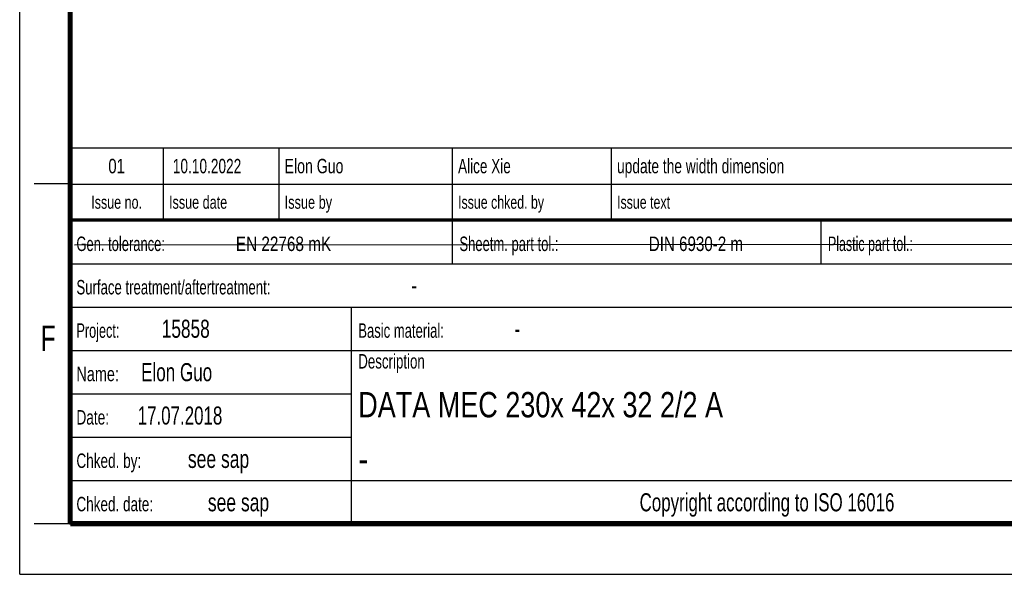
# Model space of a CAD drawing. Header units: millimetres. Extents: x 0 to 210, y 0 to 297.
# Tile 1 of 39: x 0 to 136, y 0 to 77. Entities that reach past the tile are written whole.
import ezdxf
from ezdxf.enums import TextEntityAlignment as Align

# ---------------------------------------------------------------- set-up
doc = ezdxf.new("R2010")
doc.units = ezdxf.units.MM
doc.header["$LTSCALE"] = 19.36
doc.layers.get('0').update_dxf_attribs({"linetype": 'CONTINUOUS'})
doc.layers.add('Z_NOTICE', color=7, linetype='CONTINUOUS')
doc.styles.add('TEXTSTYLE_2', font='txt', dxfattribs={"width": 0.75})

msp = doc.modelspace()

# ---------------------------------------------------------------- linework, layer by layer
at = {"color": 2, "linetype": 'CONTINUOUS'}
for p, q in [((0, 0), (0, 297)), ((6.9136, 48.9602), (6.9136, 58.9602)), ((6.9136, 58.9602), (202.9136, 58.9602)), ((19.9136, 48.9602), (19.9136, 58.9602)), ((35.9136, 48.9602), (35.9136, 58.9602)), ((59.9136, 48.9602), (59.9136, 58.9602)), ((81.9136, 48.9602), (81.9136, 58.9602)), ((7, 54), (2, 54)), ((6.9136, 53.9602), (202.9136, 53.9602)), ((6.9135, 6.9601), (6.9135, 48.9601)), ((6.9135, 48.9601), (202.9135, 48.9601)), ((6.9136, 48.9602), (202.9136, 48.9602)), ((59.9135, 42.9601), (59.9135, 48.9601)), ((110.9135, 42.9601), (110.9135, 48.9601)), ((6.9135, 42.9601), (202.9135, 42.9601)), ((6.9135, 36.9601), (181.9135, 36.9601)), ((45.9135, 6.9601), (45.9135, 36.9601)), ((6.9135, 30.9601), (202.9135, 30.9601)), ((6.9135, 24.9601), (45.9135, 24.9601)), ((6.9135, 18.9601), (45.9135, 18.9601)), ((6.9135, 12.9601), (160.9135, 12.9601)), ((7, 7), (2, 7)), ((6.9135, 6.9601), (202.9135, 6.9601)), ((0, 0), (210, 0))]:
    msp.add_line(p, q, dxfattribs=at)
at = {"color": 7, "linetype": 'CONTINUOUS'}
for p, q in [((7.5783, 45.59), (159.6426, 45.6882)), ((0, 0), (210, 0))]:
    msp.add_line(p, q, dxfattribs=at)
for points, const_width in [([(7, 7), (7, 290)], 0.7), ([(7, 49), (203, 49)], 0.5), ([(7, 7), (203, 7)], 0.7)]:
    msp.add_lwpolyline(points, dxfattribs=dict(at, const_width=const_width))

# ---------------------------------------------------------------- texts
at = {"color": 5, "linetype": 'CONTINUOUS', "style": 'TEXTSTYLE_2', "width": 0.714286}
msp.add_text('F', height=3.5, dxfattribs=at).set_placement((2.9222, 30.897))
at = {"layer": 'Z_NOTICE', "color": 5, "linetype": 'CONTINUOUS', "style": 'TEXTSTYLE_2'}
for s, height, width, p in [('01', 2, 0.77381, (13.4136, 55.4602)), ('Issue no.', 1.8, 0.719577, (13.4136, 50.5602)), ('Copyright according to ISO 16016', 2.5, 0.700149, (103.4135, 8.7101))]:
    msp.add_text(s, height=height, dxfattribs=dict(at, width=width)).set_placement(p, align=Align.CENTER)
for s, height, width, p in [(' 10.10.2022', 2, 0.707792, (20.6636, 55.4602)), ('Elon Guo', 2, 0.729167, (36.6636, 55.4602)), ('Alice Xie', 2, 0.701058, (60.6636, 55.4602)), ('update the width dimension', 2, 0.710623, (82.6636, 55.4602)), ('Issue date ', 1.8, 0.725108, (20.6636, 50.5602)), ('Issue by ', 1.8, 0.732804, (36.6636, 50.5602)), ('Issue chked. by', 1.8, 0.711111, (60.6636, 50.5602)), ('Issue text ', 1.8, 0.712121, (82.6636, 50.5602)), ('Gen. tolerance:', 2, 0.669841, (7.851, 44.7101)), ('EN 22768 mK', 2, 0.792208, (29.9106, 44.7101)), ('Sheetm. part tol.:', 2, 0.67328, (60.851, 44.7101)), ('DIN 6930-2 m', 2, 0.78373, (87.0534, 44.7101)), ('Plastic part tol.:', 2, 0.642857, (111.851, 44.7101)), ('Surface treatment/aftertreatment: ', 2, 0.681373, (7.851, 38.7101)), ('-', 2.5, 0.714286, (54.1844, 38.7101)), ('Project: ', 2, 0.656085, (7.851, 32.7101)), ('15858', 2.5, 0.714286, (19.6606, 32.7101)), ('Basic material: ', 2, 0.675595, (46.851, 32.7101)), ('-', 2.5, 0.714286, (68.4701, 32.7101)), ('Description', 2, 0.688312, (46.851, 28.4601)), ('Name: ', 2, 0.746032, (7.851, 26.7101)), ('Elon Guo', 2.5, 0.705357, (16.8034, 26.7101)), ('17.07.2018', 2.5, 0.7, (16.3272, 20.7101)), ('Date: ', 2, 0.706349, (7.851, 20.7101)), ('Chked. by: ', 2, 0.701299, (7.851, 14.7101)), ('see sap', 2.5, 0.72449, (23.2796, 14.7101)), ('Chked. date: ', 2, 0.699634, (7.851, 8.7101)), ('see sap', 2.5, 0.72449, (26.0415, 8.7101))]:
    msp.add_text(s, height=height, dxfattribs=dict(at, width=width)).set_placement(p)
at = {"layer": 'Z_NOTICE', "color": 7, "linetype": 'CONTINUOUS', "style": 'TEXTSTYLE_2'}
for s, width, p in [('DATA MEC 230x 42x 32 2/2 A', 0.798535, (46.851, 21.7101)), ('-', 0.904762, (46.851, 14.2101))]:
    msp.add_text(s, height=3.5, dxfattribs=dict(at, width=width)).set_placement(p)

doc.saveas('drawing.dxf')
